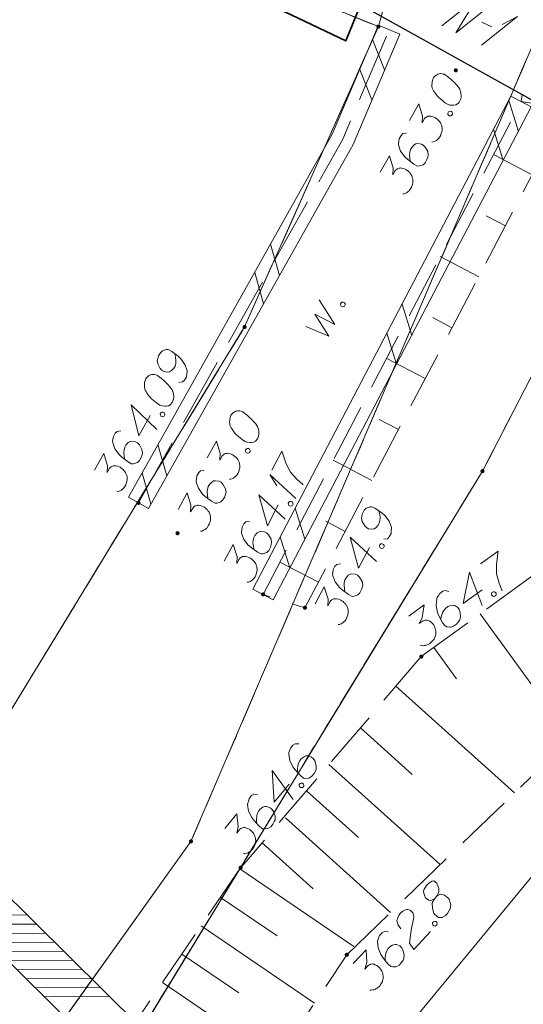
# Model space of a CAD drawing. Header units: metres. Extents: x 5555129 to 5555568, y 5636170 to 5636517.
# Tile 138 of 162: x 5555459 to 5555470, y 5636439 to 5636461. Entities that reach past the tile are written whole.
import ezdxf

# ---------------------------------------------------------------- set-up
doc = ezdxf.new("R2010")
doc.units = ezdxf.units.M
doc.header["$MEASUREMENT"] = 0
for name, pattern in [('03-linia 3 1', [2, 1.5, -0.5]), ('L_0_04', [1.5, 1, -0.5]), ('L_0_05', [1.75, 1.25, -0.5]), ('PRZER1-1', [2, 1, -1]), ('PRZER2_5-1', [3.5, 2.5, -1]), ('PRZER3-1', [4, 3, -1])]:
    doc.linetypes.add(name, pattern=pattern)
for name, color, linetype, lineweight in [('#przekroje', 7, 'L_0_04', 18), ('#skartowane', 7, 'Continuous', 18), ('#zakres', 7, 'Continuous', 18), ('#zmodyfikowane', 7, 'Continuous', 18)]:
    doc.layers.add(name, color=color, linetype=linetype, lineweight=lineweight)
for name, color, linetype, lineweight, true_color in [('GEPPGD', 7, 'Continuous', 18, 0x008000), ('GESDZI', 7, 'Continuous', 18, 0x0a0909), ('GESKKL', 7, 'PRZER3-1', 18, 0x008000), ('GESUZY', 7, 'PRZER1-1', 18, 0x008000), ('GSPWPN', 7, 'Continuous', 18, 0x0a0909), ('GSPWPN_O', 7, 'Continuous', 18, 0x0a0909), ('GSSZSN', 7, 'PRZER2_5-1', 18, 0x0a0909), ('GULENN', 1, 'Continuous', 18, 0xff0000)]:
    doc.layers.add(name, color=color, linetype=linetype, lineweight=lineweight, true_color=true_color)

# ---------------------------------------------------------------- blocks, each defined once
blk = doc.blocks.new('KOLO_2')
blk.add_hatch(color=0).paths.add_polyline_path([(0, -0.5), (-0.12941, -0.482963), (-0.25, -0.433013), (-0.353553, -0.353553), (-0.433013, -0.25), (-0.482963, -0.12941), (-0.5, 0), (-0.482963, 0.12941), (-0.433013, 0.25), (-0.353553, 0.353553), (-0.25, 0.433013), (-0.12941, 0.482963), (0, 0.5), (0.12941, 0.482963), (0.25, 0.433013), (0.353553, 0.353553), (0.433013, 0.25), (0.482963, 0.12941), (0.5, 0), (0.482963, -0.12941), (0.433013, -0.25), (0.353553, -0.353553), (0.25, -0.433013), (0.12941, -0.482963)])
blk = doc.blocks.new('EPPGN')
blk.add_hatch(color=0).paths.add_polyline_path([(0, -0.09), (-0.027812, -0.085595), (-0.052901, -0.072812), (-0.072812, -0.052901), (-0.085595, -0.027812), (-0.09, 0), (-0.085595, 0.027812), (-0.072812, 0.052901), (-0.052901, 0.072812), (-0.027812, 0.085595), (0, 0.09), (0.027812, 0.085595), (0.052901, 0.072812), (0.072812, 0.052901), (0.085595, 0.027812), (0.09, 0), (0.085595, -0.027812), (0.072812, -0.052901), (0.052901, -0.072812), (0.027812, -0.085595)])
blk = doc.blocks.new('*U300')
at = {"layer": '#skartowane', "color": 7, "linetype": 'ByBlock', "lineweight": 18}
for q in [(5555465.324, 5636450.332), (5555464.909, 5636450.609)]:
    blk.add_line((5555464.753, 5636450.858), q, dxfattribs=at)
blk = doc.blocks.new('*U1663')
at = {"layer": '#przekroje', "color": 7, "linetype": 'ByBlock'}
for q in [(5555469.361, 5636460.187), (5555469.808, 5636460.632)]:
    blk.add_line((5555470.138, 5636460.811), q, dxfattribs=at)

msp = doc.modelspace()

# ---------------------------------------------------------------- hatches: boundary and pattern name
at = {"layer": '#skartowane', "linetype": 'Continuous', "lineweight": 18}
h = msp.add_hatch(color=7, dxfattribs=at)
edge = h.paths.add_edge_path()
edge.add_arc((5555468.8, 5636459.64), 0.045, 0, 360)
h = msp.add_hatch(color=7, dxfattribs=at)
edge = h.paths.add_edge_path()
edge.add_arc((5555461.9, 5636450.24), 0.045, 0, 360)
h = msp.add_hatch(color=7, dxfattribs=at)
edge = h.paths.add_edge_path()
edge.add_arc((5555462.75, 5636449.58), 0.045, 0, 360)
h = msp.add_hatch(color=7, dxfattribs=at)
edge = h.paths.add_edge_path()
edge.add_arc((5555464.61, 5636448.25), 0.045, 0, 360)
h = msp.add_hatch(color=7, dxfattribs=at)
edge = h.paths.add_edge_path()
edge.add_arc((5555465.52, 5636447.96), 0.045, 0, 360)
h = msp.add_hatch(color=7, dxfattribs=at)
edge = h.paths.add_edge_path()
edge.add_arc((5555468.05, 5636446.9), 0.045, 0, 360)

# ---------------------------------------------------------------- linework, layer by layer
at = {"layer": '#przekroje', "color": 7, "linetype": 'Continuous'}
msp.add_line((5555469.369, 5636460.687), (5555469.583, 5636460.584), dxfattribs=at)
at = {"layer": '#przekroje', "color": 7, "linetype": 'Continuous', "flags": 128}
msp.add_lwpolyline([(5555468.495, 5636460.605), (5555469.272, 5636461.229), (5555468.803, 5636460.456), (5555469.581, 5636461.08)], dxfattribs=at)
at = {"layer": '#skartowane', "color": 7, "linetype": 'Continuous', "lineweight": 18}
for p, q in [((5555467.12, 5636460.618), (5555467.58, 5636460.422)), ((5555466.988, 5636460.307), (5555467.253, 5636459.652)), ((5555466.712, 5636459.657), (5555466.977, 5636459.001)), ((5555469.999, 5636459.076), (5555464.389, 5636448.366)), ((5555470.441, 5636458.844), (5555469.999, 5636459.076)), ((5555470.441, 5636458.844), (5555464.831, 5636448.134)), ((5555470.161, 5636458.309), (5555469.95, 5636458.984)), ((5555469.833, 5636457.683), (5555469.622, 5636458.358)), ((5555464.774, 5636455.864), (5555464.965, 5636455.183)), ((5555464.428, 5636455.247), (5555464.618, 5636454.567)), ((5555467.841, 5636453.88), (5555467.63, 5636454.555)), ((5555467.513, 5636453.254), (5555467.302, 5636453.929)), ((5555462.324, 5636451.505), (5555462.515, 5636450.824)), ((5555461.978, 5636450.889), (5555462.169, 5636450.208)), ((5555461.682, 5636450.362), (5555462.118, 5636450.118)), ((5555465.521, 5636449.451), (5555465.31, 5636450.126)), ((5555465.193, 5636448.825), (5555464.982, 5636449.5)), ((5555464.831, 5636448.134), (5555464.389, 5636448.366))]:
    msp.add_line(p, q, dxfattribs=at)
at = {"layer": '#skartowane', "color": 7, "linetype": '03-linia 3 1', "lineweight": 18}
msp.add_line((5555470.22, 5636458.96), (5555470.242, 5636459.115), dxfattribs=at)
at = {"layer": '#skartowane', "color": 7, "linetype": 'Continuous', "lineweight": 35, "flags": 128}
msp.add_lwpolyline([(5555466.73, 5636461.06), (5555466.41, 5636460.28), (5555457.23, 5636464.65), (5555454.67, 5636464.75)], dxfattribs=at)
at = {"layer": '#skartowane', "color": 7, "linetype": 'Continuous', "lineweight": 25, "flags": 128}
msp.add_lwpolyline([(5555470.63, 5636458.9), (5555466.73, 5636461.06), (5555467.69, 5636464.02), (5555471.78, 5636461.74), (5555470.63, 5636458.9)], dxfattribs=at)
at = {"layer": '#skartowane', "color": 7, "linetype": 'Continuous', "lineweight": 18, "flags": 128}
for points in [[(5555461.682, 5636450.362), (5555466.115, 5636458.25), (5555467.12, 5636460.618)], [(5555462.118, 5636450.118), (5555466.565, 5636458.03), (5555467.58, 5636460.422)], [(5555468.315, 5636459.482), (5555468.309, 5636459.472), (5555468.297, 5636459.438), (5555468.29, 5636459.415), (5555468.287, 5636459.396), (5555468.283, 5636459.365), (5555468.281, 5636459.325), (5555468.282, 5636459.291), (5555468.288, 5636459.253), (5555468.3, 5636459.226), (5555468.317, 5636459.197), (5555468.334, 5636459.167), (5555468.356, 5636459.134), (5555468.371, 5636459.112), (5555468.396, 5636459.084), (5555468.439, 5636459.04), (5555468.507, 5636458.981), (5555468.563, 5636458.936), (5555468.62, 5636458.904), (5555468.664, 5636458.886), (5555468.722, 5636458.881), (5555468.757, 5636458.882), (5555468.802, 5636458.89), (5555468.84, 5636458.909), (5555468.854, 5636458.922), (5555468.876, 5636458.95), (5555468.891, 5636458.976), (5555468.909, 5636459.02), (5555468.919, 5636459.062), (5555468.918, 5636459.096), (5555468.912, 5636459.147), (5555468.905, 5636459.171), (5555468.896, 5636459.203), (5555468.884, 5636459.23), (5555468.875, 5636459.249), (5555468.855, 5636459.274), (5555468.847, 5636459.285), (5555468.827, 5636459.309), (5555468.802, 5636459.337), (5555468.777, 5636459.365), (5555468.76, 5636459.381), (5555468.747, 5636459.395), (5555468.729, 5636459.412), (5555468.689, 5636459.448), (5555468.666, 5636459.468), (5555468.643, 5636459.487), (5555468.61, 5636459.513), (5555468.566, 5636459.544), (5555468.551, 5636459.553), (5555468.528, 5636459.559), (5555468.504, 5636459.566), (5555468.465, 5636459.568), (5555468.435, 5636459.564), (5555468.411, 5636459.557), (5555468.384, 5636459.545), (5555468.362, 5636459.53), (5555468.348, 5636459.518), (5555468.335, 5636459.505), (5555468.315, 5636459.482)], [(5555467.791, 5636458.55), (5555467.994, 5636458.911), (5555468.073, 5636458.643), (5555468.066, 5636458.497), (5555468.118, 5636458.59), (5555468.135, 5636458.608), (5555468.146, 5636458.615), (5555468.157, 5636458.623), (5555468.168, 5636458.63), (5555468.195, 5636458.642), (5555468.216, 5636458.644), (5555468.237, 5636458.645), (5555468.256, 5636458.642), (5555468.298, 5636458.632), (5555468.331, 5636458.619), (5555468.347, 5636458.611), (5555468.367, 5636458.599), (5555468.395, 5636458.577), (5555468.413, 5636458.56), (5555468.431, 5636458.543), (5555468.443, 5636458.529), (5555468.451, 5636458.519), (5555468.458, 5636458.508), (5555468.466, 5636458.497), (5555468.475, 5636458.478), (5555468.487, 5636458.451), (5555468.494, 5636458.427), (5555468.498, 5636458.41), (5555468.5, 5636458.389), (5555468.502, 5636458.368), (5555468.5, 5636458.342), (5555468.5, 5636458.328), (5555468.49, 5636458.287), (5555468.477, 5636458.253), (5555468.471, 5636458.229), (5555468.451, 5636458.193), (5555468.423, 5636458.155), (5555468.409, 5636458.142), (5555468.395, 5636458.13), (5555468.381, 5636458.117), (5555468.362, 5636458.108), (5555468.343, 5636458.098), (5555468.308, 5636458.084), (5555468.279, 5636458.08)], [(5555468.627, 5636458.711), (5555468.641, 5636458.737), (5555468.66, 5636458.746), (5555468.689, 5636458.75), (5555468.715, 5636458.736), (5555468.727, 5636458.709), (5555468.729, 5636458.687), (5555468.714, 5636458.662), (5555468.695, 5636458.652), (5555468.666, 5636458.648), (5555468.64, 5636458.663), (5555468.628, 5636458.69), (5555468.627, 5636458.711)], [(5555467.73, 5636458.273), (5555467.651, 5636458.264), (5555467.609, 5636458.226), (5555467.569, 5636458.154), (5555467.56, 5636458.091), (5555467.553, 5636458.054), (5555467.554, 5636458.02), (5555467.6, 5636457.885), (5555467.692, 5636457.759), (5555467.75, 5636457.706), (5555467.888, 5636457.602), (5555467.965, 5636457.558), (5555468.008, 5636457.562), (5555468.072, 5636457.58), (5555468.091, 5636457.589), (5555468.136, 5636457.632), (5555468.173, 5636457.699), (5555468.192, 5636457.756), (5555468.202, 5636457.798), (5555468.189, 5636457.873), (5555468.136, 5636457.971), (5555468.093, 5636458.015), (5555468.052, 5636458.038), (5555467.971, 5636458.05), (5555467.933, 5636458.044), (5555467.893, 5636458.019), (5555467.842, 5636457.966), (5555467.816, 5636457.92), (5555467.8, 5636457.855), (5555467.795, 5636457.81), (5555467.802, 5636457.725), (5555467.81, 5636457.68), (5555467.817, 5636457.656)], [(5555467.158, 5636457.423), (5555467.36, 5636457.783), (5555467.44, 5636457.515), (5555467.433, 5636457.37), (5555467.485, 5636457.463), (5555467.502, 5636457.48), (5555467.512, 5636457.488), (5555467.523, 5636457.495), (5555467.534, 5636457.503), (5555467.561, 5636457.515), (5555467.583, 5636457.516), (5555467.604, 5636457.518), (5555467.622, 5636457.514), (5555467.664, 5636457.504), (5555467.698, 5636457.492), (5555467.713, 5636457.483), (5555467.734, 5636457.472), (5555467.762, 5636457.449), (5555467.779, 5636457.433), (5555467.797, 5636457.416), (5555467.81, 5636457.402), (5555467.817, 5636457.391), (5555467.825, 5636457.38), (5555467.832, 5636457.369), (5555467.842, 5636457.35), (5555467.854, 5636457.323), (5555467.86, 5636457.299), (5555467.865, 5636457.283), (5555467.866, 5636457.262), (5555467.868, 5636457.241), (5555467.867, 5636457.214), (5555467.866, 5636457.201), (5555467.856, 5636457.159), (5555467.844, 5636457.125), (5555467.838, 5636457.102), (5555467.817, 5636457.066), (5555467.789, 5636457.028), (5555467.775, 5636457.015), (5555467.761, 5636457.003), (5555467.747, 5636456.99), (5555467.729, 5636456.98), (5555467.71, 5636456.971), (5555467.674, 5636456.957), (5555467.645, 5636456.953)], [(5555470.459, 5636457.367), (5555469.622, 5636457.807)], [(5555469.878, 5636456.26), (5555469.458, 5636456.481)], [(5555469.297, 5636455.154), (5555468.457, 5636455.595)], [(5555465.54, 5636454.07), (5555466.038, 5636453.862), (5555465.736, 5636454.341), (5555466.173, 5636454.118), (5555465.831, 5636454.65)], [(5555466.292, 5636454.563), (5555466.306, 5636454.589), (5555466.324, 5636454.599), (5555466.353, 5636454.604), (5555466.38, 5636454.59), (5555466.392, 5636454.563), (5555466.395, 5636454.542), (5555466.381, 5636454.516), (5555466.362, 5636454.506), (5555466.333, 5636454.501), (5555466.307, 5636454.515), (5555466.294, 5636454.541), (5555466.292, 5636454.563)], [(5555468.716, 5636454.047), (5555468.297, 5636454.267)], [(5555462.781, 5636452.859), (5555462.86, 5636452.869), (5555462.902, 5636452.906), (5555462.943, 5636452.978), (5555462.951, 5636453.042), (5555462.958, 5636453.078), (5555462.957, 5636453.113), (5555462.911, 5636453.247), (5555462.819, 5636453.373), (5555462.761, 5636453.426), (5555462.623, 5636453.531), (5555462.546, 5636453.574), (5555462.503, 5636453.571), (5555462.439, 5636453.553), (5555462.42, 5636453.543), (5555462.376, 5636453.5), (5555462.338, 5636453.433), (5555462.319, 5636453.376), (5555462.309, 5636453.334), (5555462.322, 5636453.26), (5555462.375, 5636453.162), (5555462.418, 5636453.118), (5555462.459, 5636453.094), (5555462.54, 5636453.083), (5555462.578, 5636453.089), (5555462.618, 5636453.113), (5555462.669, 5636453.166), (5555462.695, 5636453.213), (5555462.711, 5636453.278), (5555462.716, 5636453.323), (5555462.709, 5636453.408), (5555462.701, 5636453.453), (5555462.694, 5636453.477)], [(5555468.135, 5636452.94), (5555467.297, 5636453.38)], [(5555462.063, 5636452.944), (5555462.057, 5636452.934), (5555462.045, 5636452.9), (5555462.039, 5636452.877), (5555462.035, 5636452.859), (5555462.031, 5636452.827), (5555462.029, 5636452.787), (5555462.03, 5636452.753), (5555462.036, 5636452.716), (5555462.048, 5636452.689), (5555462.065, 5636452.659), (5555462.082, 5636452.629), (5555462.104, 5636452.596), (5555462.119, 5636452.574), (5555462.144, 5636452.547), (5555462.187, 5636452.502), (5555462.256, 5636452.443), (5555462.312, 5636452.398), (5555462.368, 5636452.366), (5555462.412, 5636452.348), (5555462.47, 5636452.343), (5555462.505, 5636452.344), (5555462.55, 5636452.352), (5555462.588, 5636452.372), (5555462.602, 5636452.384), (5555462.624, 5636452.412), (5555462.639, 5636452.438), (5555462.657, 5636452.482), (5555462.667, 5636452.524), (5555462.666, 5636452.558), (5555462.66, 5636452.609), (5555462.653, 5636452.633), (5555462.644, 5636452.665), (5555462.633, 5636452.692), (5555462.623, 5636452.711), (5555462.603, 5636452.736), (5555462.596, 5636452.747), (5555462.576, 5636452.772), (5555462.55, 5636452.799), (5555462.525, 5636452.827), (5555462.508, 5636452.844), (5555462.495, 5636452.857), (5555462.477, 5636452.874), (5555462.437, 5636452.91), (5555462.414, 5636452.93), (5555462.391, 5636452.95), (5555462.358, 5636452.975), (5555462.315, 5636453.006), (5555462.299, 5636453.015), (5555462.276, 5636453.021), (5555462.252, 5636453.028), (5555462.213, 5636453.03), (5555462.183, 5636453.026), (5555462.159, 5636453.019), (5555462.132, 5636453.007), (5555462.11, 5636452.992), (5555462.096, 5636452.98), (5555462.083, 5636452.967), (5555462.063, 5636452.944)], [(5555462.154, 5636452.142), (5555461.905, 5636451.699), (5555461.742, 5636452.373), (5555462.297, 5636451.831)], [(5555462.375, 5636452.173), (5555462.389, 5636452.199), (5555462.408, 5636452.209), (5555462.437, 5636452.212), (5555462.463, 5636452.198), (5555462.475, 5636452.171), (5555462.477, 5636452.15), (5555462.462, 5636452.124), (5555462.443, 5636452.114), (5555462.414, 5636452.11), (5555462.388, 5636452.125), (5555462.376, 5636452.152), (5555462.375, 5636452.173)], [(5555463.917, 5636452.154), (5555463.911, 5636452.144), (5555463.899, 5636452.11), (5555463.892, 5636452.086), (5555463.889, 5636452.068), (5555463.885, 5636452.037), (5555463.883, 5636451.997), (5555463.884, 5636451.963), (5555463.89, 5636451.925), (5555463.902, 5636451.898), (5555463.919, 5636451.868), (5555463.936, 5636451.839), (5555463.958, 5636451.806), (5555463.973, 5636451.784), (5555463.998, 5636451.756), (5555464.041, 5636451.712), (5555464.109, 5636451.653), (5555464.165, 5636451.608), (5555464.222, 5636451.576), (5555464.266, 5636451.558), (5555464.324, 5636451.553), (5555464.358, 5636451.554), (5555464.404, 5636451.562), (5555464.442, 5636451.581), (5555464.456, 5636451.594), (5555464.478, 5636451.622), (5555464.493, 5636451.648), (5555464.511, 5636451.692), (5555464.52, 5636451.734), (5555464.52, 5636451.768), (5555464.514, 5636451.818), (5555464.507, 5636451.843), (5555464.498, 5636451.875), (5555464.486, 5636451.902), (5555464.477, 5636451.921), (5555464.457, 5636451.945), (5555464.449, 5636451.956), (5555464.429, 5636451.981), (5555464.404, 5636452.009), (5555464.379, 5636452.037), (5555464.361, 5636452.053), (5555464.349, 5636452.067), (5555464.331, 5636452.084), (5555464.291, 5636452.12), (5555464.268, 5636452.14), (5555464.245, 5636452.159), (5555464.212, 5636452.185), (5555464.168, 5636452.216), (5555464.153, 5636452.225), (5555464.13, 5636452.231), (5555464.106, 5636452.237), (5555464.066, 5636452.239), (5555464.037, 5636452.235), (5555464.013, 5636452.229), (5555463.986, 5636452.217), (5555463.964, 5636452.202), (5555463.95, 5636452.189), (5555463.937, 5636452.177), (5555463.917, 5636452.154)], [(5555467.554, 5636451.834), (5555467.135, 5636452.053)], [(5555461.516, 5636451.802), (5555461.436, 5636451.793), (5555461.395, 5636451.755), (5555461.354, 5636451.683), (5555461.346, 5636451.62), (5555461.339, 5636451.584), (5555461.34, 5636451.549), (5555461.386, 5636451.415), (5555461.478, 5636451.289), (5555461.536, 5636451.236), (5555461.674, 5636451.131), (5555461.751, 5636451.088), (5555461.794, 5636451.091), (5555461.858, 5636451.109), (5555461.877, 5636451.119), (5555461.921, 5636451.161), (5555461.959, 5636451.228), (5555461.978, 5636451.286), (5555461.987, 5636451.327), (5555461.975, 5636451.402), (5555461.922, 5636451.5), (5555461.879, 5636451.544), (5555461.838, 5636451.567), (5555461.756, 5636451.579), (5555461.719, 5636451.573), (5555461.678, 5636451.549), (5555461.628, 5636451.496), (5555461.602, 5636451.449), (5555461.586, 5636451.384), (5555461.581, 5636451.339), (5555461.587, 5636451.254), (5555461.596, 5636451.209), (5555461.602, 5636451.185)], [(5555463.393, 5636451.222), (5555463.596, 5636451.583), (5555463.675, 5636451.314), (5555463.668, 5636451.169), (5555463.72, 5636451.262), (5555463.737, 5636451.28), (5555463.748, 5636451.287), (5555463.759, 5636451.294), (5555463.77, 5636451.302), (5555463.797, 5636451.314), (5555463.818, 5636451.315), (5555463.839, 5636451.317), (5555463.858, 5636451.314), (5555463.899, 5636451.304), (5555463.933, 5636451.291), (5555463.949, 5636451.283), (5555463.969, 5636451.271), (5555463.997, 5636451.249), (5555464.015, 5636451.232), (5555464.033, 5636451.215), (5555464.045, 5636451.201), (5555464.053, 5636451.19), (5555464.06, 5636451.179), (5555464.067, 5636451.169), (5555464.077, 5636451.15), (5555464.089, 5636451.122), (5555464.096, 5636451.098), (5555464.1, 5636451.082), (5555464.102, 5636451.061), (5555464.104, 5636451.04), (5555464.102, 5636451.014), (5555464.102, 5636451), (5555464.092, 5636450.958), (5555464.079, 5636450.925), (5555464.073, 5636450.901), (5555464.053, 5636450.865), (5555464.024, 5636450.827), (5555464.011, 5636450.814), (5555463.997, 5636450.802), (5555463.983, 5636450.789), (5555463.964, 5636450.78), (5555463.945, 5636450.77), (5555463.91, 5636450.756), (5555463.881, 5636450.752)], [(5555464.229, 5636451.383), (5555464.243, 5636451.409), (5555464.262, 5636451.418), (5555464.291, 5636451.422), (5555464.317, 5636451.408), (5555464.329, 5636451.381), (5555464.331, 5636451.359), (5555464.316, 5636451.334), (5555464.297, 5636451.324), (5555464.268, 5636451.32), (5555464.242, 5636451.335), (5555464.23, 5636451.362), (5555464.229, 5636451.383)], [(5555464.799, 5636450.947), (5555465.019, 5636451.365), (5555465.031, 5636451.325), (5555465.114, 5636451.089), (5555465.205, 5636450.907), (5555465.345, 5636450.754), (5555465.48, 5636450.63)], [(5555460.943, 5636450.952), (5555461.146, 5636451.313), (5555461.225, 5636451.044), (5555461.219, 5636450.899), (5555461.271, 5636450.992), (5555461.287, 5636451.01), (5555461.298, 5636451.017), (5555461.309, 5636451.024), (5555461.32, 5636451.032), (5555461.347, 5636451.044), (5555461.368, 5636451.045), (5555461.39, 5636451.047), (5555461.408, 5636451.044), (5555461.45, 5636451.034), (5555461.483, 5636451.021), (5555461.499, 5636451.013), (5555461.52, 5636451.001), (5555461.548, 5636450.979), (5555461.565, 5636450.962), (5555461.583, 5636450.945), (5555461.595, 5636450.931), (5555461.603, 5636450.92), (5555461.61, 5636450.909), (5555461.618, 5636450.899), (5555461.627, 5636450.88), (5555461.639, 5636450.852), (5555461.646, 5636450.828), (5555461.651, 5636450.812), (5555461.652, 5636450.791), (5555461.654, 5636450.77), (5555461.652, 5636450.743), (5555461.652, 5636450.73), (5555461.642, 5636450.688), (5555461.63, 5636450.655), (5555461.623, 5636450.631), (5555461.603, 5636450.595), (5555461.575, 5636450.557), (5555461.561, 5636450.544), (5555461.547, 5636450.532), (5555461.533, 5636450.519), (5555461.514, 5636450.51), (5555461.495, 5636450.5), (5555461.46, 5636450.486), (5555461.431, 5636450.482)], [(5555466.973, 5636450.727), (5555466.137, 5636451.166)], [(5555463.332, 5636450.945), (5555463.252, 5636450.936), (5555463.211, 5636450.898), (5555463.17, 5636450.826), (5555463.162, 5636450.763), (5555463.155, 5636450.726), (5555463.156, 5636450.692), (5555463.202, 5636450.557), (5555463.294, 5636450.431), (5555463.352, 5636450.378), (5555463.49, 5636450.274), (5555463.567, 5636450.23), (5555463.61, 5636450.234), (5555463.674, 5636450.252), (5555463.693, 5636450.261), (5555463.737, 5636450.304), (5555463.775, 5636450.371), (5555463.794, 5636450.428), (5555463.804, 5636450.47), (5555463.791, 5636450.545), (5555463.738, 5636450.643), (5555463.695, 5636450.687), (5555463.654, 5636450.71), (5555463.573, 5636450.722), (5555463.535, 5636450.716), (5555463.494, 5636450.691), (5555463.444, 5636450.638), (5555463.418, 5636450.592), (5555463.402, 5636450.527), (5555463.397, 5636450.482), (5555463.403, 5636450.397), (5555463.412, 5636450.352), (5555463.419, 5636450.327)], [(5555462.76, 5636450.095), (5555462.962, 5636450.455), (5555463.042, 5636450.187), (5555463.035, 5636450.042), (5555463.087, 5636450.135), (5555463.103, 5636450.152), (5555463.114, 5636450.16), (5555463.125, 5636450.167), (5555463.136, 5636450.175), (5555463.163, 5636450.186), (5555463.185, 5636450.188), (5555463.206, 5636450.19), (5555463.224, 5636450.186), (5555463.266, 5636450.176), (5555463.3, 5636450.164), (5555463.315, 5636450.155), (5555463.336, 5636450.144), (5555463.364, 5636450.121), (5555463.381, 5636450.104), (5555463.399, 5636450.088), (5555463.412, 5636450.074), (5555463.419, 5636450.063), (5555463.426, 5636450.052), (5555463.434, 5636450.041), (5555463.444, 5636450.022), (5555463.455, 5636449.995), (5555463.462, 5636449.971), (5555463.467, 5636449.955), (5555463.468, 5636449.934), (5555463.47, 5636449.913), (5555463.469, 5636449.886), (5555463.468, 5636449.873), (5555463.458, 5636449.831), (5555463.446, 5636449.797), (5555463.439, 5636449.774), (5555463.419, 5636449.738), (5555463.391, 5636449.7), (5555463.377, 5636449.687), (5555463.363, 5636449.674), (5555463.349, 5636449.662), (5555463.33, 5636449.652), (5555463.311, 5636449.643), (5555463.276, 5636449.628), (5555463.247, 5636449.625)], [(5555464.939, 5636450.194), (5555464.703, 5636449.744), (5555464.52, 5636450.413), (5555465.091, 5636449.887)], [(5555465.158, 5636450.232), (5555465.172, 5636450.258), (5555465.191, 5636450.269), (5555465.22, 5636450.273), (5555465.246, 5636450.26), (5555465.259, 5636450.233), (5555465.261, 5636450.212), (5555465.247, 5636450.186), (5555465.229, 5636450.175), (5555465.2, 5636450.171), (5555465.173, 5636450.184), (5555465.161, 5636450.211), (5555465.158, 5636450.232)], [(5555467.233, 5636449.449), (5555467.312, 5636449.46), (5555467.353, 5636449.499), (5555467.391, 5636449.572), (5555467.398, 5636449.636), (5555467.404, 5636449.672), (5555467.402, 5636449.707), (5555467.352, 5636449.84), (5555467.256, 5636449.963), (5555467.197, 5636450.015), (5555467.056, 5636450.115), (5555466.977, 5636450.156), (5555466.935, 5636450.152), (5555466.871, 5636450.132), (5555466.853, 5636450.122), (5555466.81, 5636450.078), (5555466.774, 5636450.01), (5555466.757, 5636449.952), (5555466.748, 5636449.91), (5555466.762, 5636449.836), (5555466.819, 5636449.739), (5555466.863, 5636449.696), (5555466.904, 5636449.674), (5555466.986, 5636449.665), (5555467.023, 5636449.672), (5555467.063, 5636449.698), (5555467.112, 5636449.752), (5555467.137, 5636449.799), (5555467.151, 5636449.865), (5555467.155, 5636449.91), (5555467.146, 5636449.994), (5555467.136, 5636450.04), (5555467.129, 5636450.063)], [(5555464.311, 5636449.836), (5555464.232, 5636449.825), (5555464.191, 5636449.786), (5555464.153, 5636449.712), (5555464.146, 5636449.649), (5555464.14, 5636449.612), (5555464.142, 5636449.578), (5555464.193, 5636449.445), (5555464.288, 5636449.322), (5555464.348, 5636449.27), (5555464.489, 5636449.17), (5555464.567, 5636449.129), (5555464.609, 5636449.133), (5555464.673, 5636449.153), (5555464.692, 5636449.163), (5555464.735, 5636449.208), (5555464.771, 5636449.275), (5555464.788, 5636449.333), (5555464.796, 5636449.375), (5555464.782, 5636449.45), (5555464.726, 5636449.546), (5555464.682, 5636449.589), (5555464.64, 5636449.611), (5555464.558, 5636449.62), (5555464.521, 5636449.613), (5555464.481, 5636449.587), (5555464.432, 5636449.533), (5555464.407, 5636449.486), (5555464.393, 5636449.42), (5555464.39, 5636449.375), (5555464.399, 5636449.291), (5555464.408, 5636449.245), (5555464.416, 5636449.221)], [(5555466.392, 5636449.62), (5555465.974, 5636449.839)], [(5555466.92, 5636449.273), (5555466.684, 5636448.823), (5555466.502, 5636449.492), (5555467.073, 5636448.966)], [(5555463.764, 5636448.97), (5555463.956, 5636449.336), (5555464.043, 5636449.07), (5555464.04, 5636448.925), (5555464.09, 5636449.019), (5555464.106, 5636449.037), (5555464.117, 5636449.045), (5555464.127, 5636449.053), (5555464.138, 5636449.06), (5555464.165, 5636449.073), (5555464.186, 5636449.075), (5555464.207, 5636449.077), (5555464.225, 5636449.075), (5555464.267, 5636449.066), (5555464.302, 5636449.055), (5555464.317, 5636449.046), (5555464.338, 5636449.035), (5555464.367, 5636449.014), (5555464.385, 5636448.998), (5555464.403, 5636448.981), (5555464.416, 5636448.968), (5555464.424, 5636448.957), (5555464.432, 5636448.946), (5555464.439, 5636448.936), (5555464.45, 5636448.917), (5555464.462, 5636448.89), (5555464.47, 5636448.867), (5555464.475, 5636448.851), (5555464.477, 5636448.829), (5555464.479, 5636448.808), (5555464.479, 5636448.782), (5555464.479, 5636448.769), (5555464.47, 5636448.726), (5555464.459, 5636448.692), (5555464.453, 5636448.669), (5555464.434, 5636448.632), (5555464.406, 5636448.593), (5555464.393, 5636448.58), (5555464.38, 5636448.567), (5555464.366, 5636448.554), (5555464.347, 5636448.544), (5555464.329, 5636448.534), (5555464.294, 5636448.519), (5555464.265, 5636448.514)], [(5555467.14, 5636449.31), (5555467.154, 5636449.337), (5555467.173, 5636449.347), (5555467.202, 5636449.352), (5555467.228, 5636449.338), (5555467.241, 5636449.311), (5555467.243, 5636449.29), (5555467.229, 5636449.264), (5555467.211, 5636449.254), (5555467.181, 5636449.249), (5555467.155, 5636449.263), (5555467.143, 5636449.289), (5555467.14, 5636449.31)], [(5555469.338, 5636448.913), (5555469.72, 5636449.19), (5555469.713, 5636449.149), (5555469.682, 5636448.9), (5555469.684, 5636448.697), (5555469.741, 5636448.498), (5555469.807, 5636448.327)], [(5555465.811, 5636448.513), (5555464.977, 5636448.951)], [(5555466.293, 5636448.915), (5555466.213, 5636448.904), (5555466.173, 5636448.865), (5555466.134, 5636448.792), (5555466.128, 5636448.728), (5555466.122, 5636448.692), (5555466.124, 5636448.657), (5555466.174, 5636448.524), (5555466.269, 5636448.401), (5555466.329, 5636448.349), (5555466.47, 5636448.249), (5555466.548, 5636448.208), (5555466.59, 5636448.212), (5555466.654, 5636448.232), (5555466.673, 5636448.242), (5555466.716, 5636448.286), (5555466.752, 5636448.354), (5555466.769, 5636448.412), (5555466.777, 5636448.454), (5555466.763, 5636448.528), (5555466.707, 5636448.624), (5555466.663, 5636448.668), (5555466.621, 5636448.69), (5555466.539, 5636448.699), (5555466.502, 5636448.692), (5555466.462, 5636448.666), (5555466.413, 5636448.612), (5555466.389, 5636448.565), (5555466.374, 5636448.499), (5555466.371, 5636448.454), (5555466.379, 5636448.369), (5555466.389, 5636448.324), (5555466.397, 5636448.3)], [(5555469.372, 5636448.353), (5555468.961, 5636448.055), (5555469.094, 5636448.736), (5555469.372, 5636448.011)], [(5555465.744, 5636448.049), (5555465.937, 5636448.415), (5555466.024, 5636448.149), (5555466.021, 5636448.004), (5555466.07, 5636448.098), (5555466.086, 5636448.116), (5555466.097, 5636448.124), (5555466.108, 5636448.132), (5555466.119, 5636448.139), (5555466.145, 5636448.152), (5555466.167, 5636448.154), (5555466.188, 5636448.157), (5555466.206, 5636448.154), (5555466.248, 5636448.145), (5555466.282, 5636448.134), (5555466.298, 5636448.125), (5555466.319, 5636448.114), (5555466.348, 5636448.093), (5555466.366, 5636448.076), (5555466.384, 5636448.06), (5555466.397, 5636448.047), (5555466.405, 5636448.036), (5555466.412, 5636448.025), (5555466.42, 5636448.015), (5555466.43, 5636447.996), (5555466.443, 5636447.969), (5555466.45, 5636447.945), (5555466.455, 5636447.929), (5555466.457, 5636447.908), (5555466.46, 5636447.887), (5555466.459, 5636447.861), (5555466.459, 5636447.848), (5555466.45, 5636447.805), (5555466.439, 5636447.771), (5555466.433, 5636447.748), (5555466.414, 5636447.711), (5555466.387, 5636447.672), (5555466.373, 5636447.659), (5555466.36, 5636447.646), (5555466.346, 5636447.633), (5555466.328, 5636447.623), (5555466.309, 5636447.613), (5555466.274, 5636447.598), (5555466.245, 5636447.593)], [(5555468.651, 5636448.311), (5555468.574, 5636448.336), (5555468.521, 5636448.319), (5555468.454, 5636448.271), (5555468.42, 5636448.217), (5555468.398, 5636448.187), (5555468.385, 5636448.155), (5555468.371, 5636448.013), (5555468.402, 5636447.86), (5555468.432, 5636447.788), (5555468.514, 5636447.635), (5555468.566, 5636447.564), (5555468.606, 5636447.549), (5555468.672, 5636447.539), (5555468.693, 5636447.539), (5555468.751, 5636447.56), (5555468.813, 5636447.605), (5555468.854, 5636447.649), (5555468.881, 5636447.683), (5555468.901, 5636447.756), (5555468.893, 5636447.867), (5555468.873, 5636447.925), (5555468.845, 5636447.963), (5555468.776, 5636448.008), (5555468.739, 5636448.018), (5555468.692, 5636448.013), (5555468.624, 5636447.986), (5555468.581, 5636447.955), (5555468.539, 5636447.902), (5555468.516, 5636447.863), (5555468.487, 5636447.784), (5555468.475, 5636447.739), (5555468.471, 5636447.714)], [(5555469.586, 5636448.29), (5555469.61, 5636448.307), (5555469.631, 5636448.308), (5555469.659, 5636448.299), (5555469.676, 5636448.276), (5555469.676, 5636448.246), (5555469.669, 5636448.226), (5555469.645, 5636448.209), (5555469.623, 5636448.208), (5555469.595, 5636448.216), (5555469.578, 5636448.24), (5555469.578, 5636448.27), (5555469.586, 5636448.29)], [(5555467.775, 5636447.778), (5555468.11, 5636448.021), (5555468.07, 5636447.744), (5555468.003, 5636447.615), (5555468.089, 5636447.677), (5555468.112, 5636447.686), (5555468.125, 5636447.689), (5555468.138, 5636447.691), (5555468.151, 5636447.693), (5555468.18, 5636447.693), (5555468.2, 5636447.685), (5555468.22, 5636447.678), (5555468.236, 5636447.667), (5555468.269, 5636447.64), (5555468.295, 5636447.615), (5555468.305, 5636447.601), (5555468.319, 5636447.582), (5555468.335, 5636447.55), (5555468.344, 5636447.527), (5555468.354, 5636447.504), (5555468.359, 5636447.487), (5555468.361, 5636447.474), (5555468.364, 5636447.461), (5555468.366, 5636447.448), (5555468.367, 5636447.426), (5555468.366, 5636447.397), (5555468.362, 5636447.372), (5555468.36, 5636447.356), (5555468.352, 5636447.336), (5555468.345, 5636447.316), (5555468.333, 5636447.292), (5555468.327, 5636447.28), (5555468.3, 5636447.247), (5555468.275, 5636447.221), (5555468.259, 5636447.202), (5555468.226, 5636447.178), (5555468.184, 5636447.155), (5555468.166, 5636447.149), (5555468.148, 5636447.144), (5555468.131, 5636447.138), (5555468.109, 5636447.137), (5555468.088, 5636447.136), (5555468.05, 5636447.138), (5555468.022, 5636447.147)], [(5555469.331, 5636447.831), (5555471.302, 5636445.118)], [(5555468.32, 5636447.096), (5555468.815, 5636446.413)]]:
    msp.add_lwpolyline(points, dxfattribs=at)
at = {"layer": '#skartowane', "color": 7, "linetype": '03-linia 3 1', "lineweight": 18, "flags": 128}
msp.add_lwpolyline([(5555461.9, 5636450.24), (5555466.34, 5636458.14), (5555467.35, 5636460.52), (5555467.484, 5636460.642)], dxfattribs=at)
at = {"layer": '#skartowane', "color": 7, "linetype": 'L_0_05', "lineweight": 18, "flags": 128}
msp.add_lwpolyline([(5555468.05, 5636446.9), (5555475.03, 5636451.97), (5555475.17, 5636453.75), (5555470.55, 5636457.54), (5555465.52, 5636447.96), (5555464.61, 5636448.25), (5555470.22, 5636458.96), (5555470.63, 5636458.9)], dxfattribs=at)
at = {"layer": '#zakres', "color": 134, "linetype": 'Continuous', "lineweight": 18}
for p, q in [((5555453.852, 5636446.855), (5555484.202, 5636416.82)), ((5555453.148, 5636446.145), (5555483.498, 5636416.11)), ((5555458.074, 5636441.277), (5555459.474, 5636441.284)), ((5555458.273, 5636441.08), (5555459.673, 5636441.087)), ((5555458.472, 5636440.883), (5555459.872, 5636440.89)), ((5555458.671, 5636440.686), (5555460.071, 5636440.693)), ((5555458.87, 5636440.489), (5555460.27, 5636440.497)), ((5555459.069, 5636440.292), (5555460.469, 5636440.3)), ((5555459.268, 5636440.095), (5555460.668, 5636440.103)), ((5555459.467, 5636439.898), (5555460.867, 5636439.906)), ((5555459.666, 5636439.701), (5555461.066, 5636439.709)), ((5555459.865, 5636439.504), (5555461.265, 5636439.512))]:
    msp.add_line(p, q, dxfattribs=at)
at = {"layer": '#zmodyfikowane', "color": 7, "linetype": 'PRZER2_5-1', "lineweight": 18, "ltscale": 0.5}
for p, q in [((5555468.05, 5636446.9), (5555464.102, 5636442.284)), ((5555466.43, 5636440.42), (5555470.65, 5636444.49))]:
    msp.add_line(p, q, dxfattribs=at)
at = {"layer": '#zmodyfikowane', "color": 7, "linetype": 'Continuous', "lineweight": 18, "flags": 128}
for points in [[(5555467.496, 5636446.253), (5555470.075, 5636443.935)], [(5555466.725, 5636445.35), (5555467.854, 5636444.335)], [(5555466.042, 5636444.552), (5555468.46, 5636442.378)], [(5555465.557, 5636443.985), (5555466.687, 5636442.969)], [(5555465.096, 5636443.396), (5555467.383, 5636441.34)], [(5555464.587, 5636442.85), (5555465.701, 5636441.849)], [(5555464.102, 5636442.284), (5555466.582, 5636440.596)]]:
    msp.add_lwpolyline(points, dxfattribs=at)
at = {"layer": 'GESDZI', "color": 96, "linetype": 'Continuous', "lineweight": 18, "flags": 128}
for points in [[(5555401.076, 5636390.282), (5555404.073, 5636395.02), (5555409.758, 5636401.08), (5555415.606, 5636406.363), (5555423.635, 5636411.745), (5555430.735, 5636417.459), (5555447.06, 5636429.289), (5555454.524, 5636438.193), (5555464.207, 5636454.062), (5555467.116, 5636460.589), (5555468.332, 5636465.003), (5555472.295, 5636474.764), (5555473.727, 5636476.915), (5555478.789, 5636482.309), (5555486.827, 5636487.153), (5555491.335, 5636490.878), (5555494.572, 5636495.113), (5555496.203, 5636499.774)], [(5555498.831, 5636497.826), (5555497.916, 5636495.121), (5555494.886, 5636489.995), (5555492.02, 5636486.875), (5555487.899, 5636483.58), (5555479.095, 5636477.123), (5555476.226, 5636474.148), (5555473.057, 5636465.855), (5555470.67, 5636460.65), (5555463.042, 5636442.883), (5555458.424, 5636436.43), (5555450.581, 5636426.255), (5555436.482, 5636415.046), (5555422.948, 5636405.301), (5555415.395, 5636399.944), (5555410.221, 5636395.159), (5555404.633, 5636386.632), (5555399.591, 5636376.915), (5555395.485, 5636361.975)], [(5555464.253, 5636468.493), (5555468.332, 5636465.003), (5555467.116, 5636460.589), (5555457.224, 5636464.58), (5555451.868, 5636465.418), (5555446.84, 5636464.597), (5555437.185, 5636462.46), (5555430.383, 5636458.569), (5555420.669, 5636454.714), (5555413.799, 5636449.56), (5555402.789, 5636438.708), (5555389.734, 5636423.873), (5555383.39, 5636416.92), (5555384.32, 5636411.24), (5555356.08, 5636382.6), (5555342.54, 5636360.36), (5555325.26, 5636314.3)], [(5555395.485, 5636361.975), (5555399.591, 5636376.915), (5555404.633, 5636386.632), (5555410.221, 5636395.159), (5555415.395, 5636399.944), (5555422.948, 5636405.301), (5555436.482, 5636415.046), (5555450.581, 5636426.255), (5555458.424, 5636436.43), (5555463.042, 5636442.883), (5555470.67, 5636460.65), (5555472.46, 5636456.89), (5555469.38, 5636450.93), (5555457.42, 5636431.35), (5555451.21, 5636424.13), (5555441.83, 5636417.85), (5555424.78, 5636404.45), (5555410.8, 5636392.86), (5555407.98, 5636388.69), (5555401.58, 5636375.21), (5555399.135, 5636366.433)], [(5555399.135, 5636366.433), (5555401.58, 5636375.21), (5555407.98, 5636388.69), (5555410.8, 5636392.86), (5555424.78, 5636404.45), (5555441.83, 5636417.85), (5555451.21, 5636424.13), (5555457.42, 5636431.35), (5555469.38, 5636450.93), (5555472.46, 5636456.89), (5555487.39, 5636447.84), (5555495.36, 5636441.79), (5555512.96, 5636426.69), (5555500.39, 5636427.61), (5555493.74, 5636426.2), (5555492.33, 5636424.58), (5555491.43, 5636422.53), (5555488.92, 5636412.93), (5555484.75, 5636396.97), (5555483.807, 5636393.359)]]:
    msp.add_lwpolyline(points, dxfattribs=at)
msp.add_lwpolyline([(5555404.073, 5636395.02), (5555398.748, 5636398.735), (5555383.39, 5636416.92), (5555389.734, 5636423.873), (5555402.789, 5636438.708), (5555413.799, 5636449.56), (5555420.669, 5636454.714), (5555430.383, 5636458.569), (5555437.185, 5636462.46), (5555446.84, 5636464.597), (5555451.868, 5636465.418), (5555457.224, 5636464.58), (5555467.116, 5636460.589), (5555464.207, 5636454.062), (5555454.524, 5636438.193), (5555447.06, 5636429.289), (5555430.735, 5636417.459), (5555423.635, 5636411.745), (5555415.606, 5636406.363), (5555409.758, 5636401.08), (5555404.073, 5636395.02)], close=True, dxfattribs=at)
at = {"layer": 'GESKKL', "color": 96, "linetype": 'PRZER3-1', "lineweight": 18, "ltscale": 0.5, "true_color": 0x008000}
msp.add_lwpolyline([(5555447.06, 5636429.289), (5555454.524, 5636438.193), (5555464.207, 5636454.062), (5555467.116, 5636460.589), (5555457.224, 5636464.58), (5555451.868, 5636465.418), (5555446.84, 5636464.597), (5555437.185, 5636462.46), (5555430.383, 5636458.569), (5555420.669, 5636454.714), (5555413.799, 5636449.56), (5555402.789, 5636438.708), (5555389.734, 5636423.873), (5555383.39, 5636416.92), (5555398.748, 5636398.735), (5555404.073, 5636395.02), (5555409.758, 5636401.08), (5555415.606, 5636406.363), (5555423.635, 5636411.745), (5555430.735, 5636417.459), (5555447.06, 5636429.289)], close=True, dxfattribs=at)
at = {"layer": 'GESUZY', "color": 96, "linetype": 'PRZER1-1', "lineweight": 18, "ltscale": 0.5, "true_color": 0x008000}
for points in [[(5555388.979, 5636354.029), (5555392.657, 5636365.659), (5555395.519, 5636378.339), (5555401.076, 5636390.282), (5555404.073, 5636395.02), (5555409.758, 5636401.08), (5555415.606, 5636406.363), (5555423.635, 5636411.745), (5555430.735, 5636417.459), (5555447.06, 5636429.289), (5555454.524, 5636438.193), (5555464.207, 5636454.062), (5555467.116, 5636460.589), (5555468.332, 5636465.003), (5555472.295, 5636474.764), (5555473.727, 5636476.915), (5555478.789, 5636482.309), (5555486.827, 5636487.153), (5555491.335, 5636490.878), (5555494.572, 5636495.113), (5555496.203, 5636499.774)], [(5555498.831, 5636497.826), (5555497.916, 5636495.121), (5555494.886, 5636489.995), (5555492.02, 5636486.875), (5555487.899, 5636483.58), (5555479.095, 5636477.123), (5555476.226, 5636474.148), (5555473.057, 5636465.855), (5555470.67, 5636460.65), (5555463.042, 5636442.883), (5555458.424, 5636436.43), (5555450.581, 5636426.255), (5555436.482, 5636415.046), (5555422.948, 5636405.301), (5555415.395, 5636399.944), (5555410.221, 5636395.159), (5555404.633, 5636386.632), (5555399.591, 5636376.915), (5555395.485, 5636361.975)], [(5555356.08, 5636382.6), (5555384.32, 5636411.24), (5555383.39, 5636416.92), (5555389.734, 5636423.873), (5555402.789, 5636438.708), (5555413.799, 5636449.56), (5555420.669, 5636454.714), (5555430.383, 5636458.569), (5555437.185, 5636462.46), (5555446.84, 5636464.597), (5555451.868, 5636465.418), (5555457.224, 5636464.58), (5555467.116, 5636460.589), (5555468.332, 5636465.003), (5555464.253, 5636468.493), (5555460.799, 5636470.534), (5555453.72, 5636472.454), (5555448.915, 5636470.374), (5555437.099, 5636466.554), (5555423.54, 5636462.48), (5555411.98, 5636454.27), (5555405.333, 5636448.297), (5555379.69, 5636419.03)], [(5555395.485, 5636361.975), (5555399.591, 5636376.915), (5555404.633, 5636386.632), (5555410.221, 5636395.159), (5555415.395, 5636399.944), (5555422.948, 5636405.301), (5555436.482, 5636415.046), (5555450.581, 5636426.255), (5555458.424, 5636436.43), (5555463.042, 5636442.883), (5555470.67, 5636460.65), (5555472.46, 5636456.89), (5555469.38, 5636450.93), (5555457.42, 5636431.35), (5555451.21, 5636424.13), (5555441.83, 5636417.85), (5555424.78, 5636404.45), (5555410.8, 5636392.86), (5555407.98, 5636388.69), (5555401.58, 5636375.21), (5555399.135, 5636366.433)], [(5555399.135, 5636366.433), (5555401.58, 5636375.21), (5555407.98, 5636388.69), (5555410.8, 5636392.86), (5555424.78, 5636404.45), (5555441.83, 5636417.85), (5555451.21, 5636424.13), (5555457.42, 5636431.35), (5555469.38, 5636450.93), (5555472.46, 5636456.89), (5555487.39, 5636447.84), (5555495.36, 5636441.79), (5555512.96, 5636426.69), (5555500.39, 5636427.61), (5555493.74, 5636426.2), (5555492.33, 5636424.58), (5555491.43, 5636422.53)]]:
    msp.add_lwpolyline(points, dxfattribs=at)
msp.add_lwpolyline([(5555447.06, 5636429.289), (5555454.524, 5636438.193), (5555464.207, 5636454.062), (5555467.116, 5636460.589), (5555457.224, 5636464.58), (5555451.868, 5636465.418), (5555446.84, 5636464.597), (5555437.185, 5636462.46), (5555430.383, 5636458.569), (5555420.669, 5636454.714), (5555413.799, 5636449.56), (5555402.789, 5636438.708), (5555389.734, 5636423.873), (5555383.39, 5636416.92), (5555398.748, 5636398.735), (5555404.073, 5636395.02), (5555409.758, 5636401.08), (5555415.606, 5636406.363), (5555423.635, 5636411.745), (5555430.735, 5636417.459), (5555447.06, 5636429.289)], close=True, dxfattribs=at)
at = {"layer": 'GSPWPN_O', "color": 7, "linetype": 'Continuous', "lineweight": 18, "flags": 128}
for points in [[(5555465.384, 5636445.001), (5555465.304, 5636445.005), (5555465.256, 5636444.975), (5555465.204, 5636444.911), (5555465.185, 5636444.85), (5555465.172, 5636444.815), (5555465.167, 5636444.781), (5555465.189, 5636444.641), (5555465.258, 5636444.501), (5555465.306, 5636444.439), (5555465.424, 5636444.312), (5555465.492, 5636444.256), (5555465.535, 5636444.252), (5555465.601, 5636444.259), (5555465.622, 5636444.265), (5555465.673, 5636444.299), (5555465.721, 5636444.359), (5555465.75, 5636444.412), (5555465.767, 5636444.452), (5555465.767, 5636444.527), (5555465.732, 5636444.633), (5555465.697, 5636444.684), (5555465.66, 5636444.714), (5555465.582, 5636444.739), (5555465.544, 5636444.74), (5555465.5, 5636444.723), (5555465.441, 5636444.679), (5555465.408, 5636444.638), (5555465.38, 5636444.576), (5555465.368, 5636444.533), (5555465.36, 5636444.448), (5555465.36, 5636444.402), (5555465.363, 5636444.377)], [(5555465.174, 5636444.127), (5555464.853, 5636443.734), (5555464.808, 5636444.426), (5555465.262, 5636443.796)], [(5555465.397, 5636444.121), (5555465.416, 5636444.143), (5555465.436, 5636444.15), (5555465.466, 5636444.148), (5555465.489, 5636444.13), (5555465.496, 5636444.101), (5555465.494, 5636444.08), (5555465.475, 5636444.057), (5555465.455, 5636444.051), (5555465.425, 5636444.052), (5555465.402, 5636444.071), (5555465.395, 5636444.099), (5555465.397, 5636444.121)], [(5555464.487, 5636443.903), (5555464.407, 5636443.907), (5555464.36, 5636443.877), (5555464.308, 5636443.813), (5555464.289, 5636443.753), (5555464.275, 5636443.718), (5555464.27, 5636443.684), (5555464.293, 5636443.543), (5555464.362, 5636443.403), (5555464.41, 5636443.341), (5555464.528, 5636443.214), (5555464.596, 5636443.158), (5555464.639, 5636443.154), (5555464.705, 5636443.161), (5555464.725, 5636443.167), (5555464.777, 5636443.202), (5555464.825, 5636443.261), (5555464.853, 5636443.314), (5555464.87, 5636443.354), (5555464.871, 5636443.43), (5555464.835, 5636443.535), (5555464.801, 5636443.586), (5555464.764, 5636443.616), (5555464.686, 5636443.642), (5555464.648, 5636443.642), (5555464.604, 5636443.625), (5555464.545, 5636443.581), (5555464.512, 5636443.54), (5555464.484, 5636443.479), (5555464.472, 5636443.435), (5555464.463, 5636443.351), (5555464.464, 5636443.305), (5555464.466, 5636443.28)], [(5555463.777, 5636443.164), (5555464.039, 5636443.484), (5555464.071, 5636443.206), (5555464.039, 5636443.064), (5555464.106, 5636443.147), (5555464.126, 5636443.161), (5555464.138, 5636443.167), (5555464.15, 5636443.172), (5555464.162, 5636443.177), (5555464.191, 5636443.185), (5555464.212, 5636443.182), (5555464.233, 5636443.18), (5555464.251, 5636443.174), (5555464.29, 5636443.157), (5555464.321, 5636443.139), (5555464.335, 5636443.128), (5555464.353, 5636443.113), (5555464.377, 5636443.086), (5555464.391, 5636443.066), (5555464.406, 5636443.047), (5555464.416, 5636443.031), (5555464.421, 5636443.019), (5555464.427, 5636443.007), (5555464.432, 5636442.995), (5555464.439, 5636442.975), (5555464.446, 5636442.946), (5555464.448, 5636442.921), (5555464.45, 5636442.904), (5555464.448, 5636442.883), (5555464.446, 5636442.862), (5555464.44, 5636442.836), (5555464.437, 5636442.823), (5555464.42, 5636442.784), (5555464.402, 5636442.753), (5555464.392, 5636442.731), (5555464.366, 5636442.699), (5555464.331, 5636442.666), (5555464.315, 5636442.656), (5555464.3, 5636442.646), (5555464.284, 5636442.636), (5555464.264, 5636442.63), (5555464.243, 5636442.623), (5555464.206, 5636442.615), (5555464.177, 5636442.617)], [(5555468.334, 5636441.632), (5555468.39, 5636441.692), (5555468.402, 5636441.713), (5555468.429, 5636441.785), (5555468.431, 5636441.856), (5555468.39, 5636441.976), (5555468.325, 5636442.028), (5555468.276, 5636442.019), (5555468.206, 5636441.97), (5555468.166, 5636441.927), (5555468.102, 5636441.833), (5555468.099, 5636441.787), (5555468.123, 5636441.684), (5555468.141, 5636441.659), (5555468.213, 5636441.607), (5555468.255, 5636441.6), (5555468.334, 5636441.632), (5555468.286, 5636441.547), (5555468.29, 5636441.422), (5555468.323, 5636441.326), (5555468.34, 5636441.302), (5555468.426, 5636441.229), (5555468.505, 5636441.228), (5555468.571, 5636441.263), (5555468.62, 5636441.315), (5555468.675, 5636441.417), (5555468.693, 5636441.514), (5555468.652, 5636441.625), (5555468.63, 5636441.654), (5555468.557, 5636441.714), (5555468.464, 5636441.736), (5555468.39, 5636441.692)], [(5555467.602, 5636440.982), (5555467.541, 5636441.08), (5555467.521, 5636441.163), (5555467.536, 5636441.222), (5555467.56, 5636441.273), (5555467.584, 5636441.307), (5555467.604, 5636441.329), (5555467.645, 5636441.364), (5555467.677, 5636441.381), (5555467.694, 5636441.39), (5555467.731, 5636441.404), (5555467.76, 5636441.401), (5555467.786, 5636441.393), (5555467.803, 5636441.385), (5555467.824, 5636441.373), (5555467.845, 5636441.353), (5555467.863, 5636441.329), (5555467.872, 5636441.312), (5555467.881, 5636441.287), (5555467.886, 5636441.258), (5555467.887, 5636441.233), (5555467.829, 5636440.956), (5555467.796, 5636440.671), (5555467.884, 5636440.531), (5555468.252, 5636440.923)], [(5555468.296, 5636441.117), (5555468.316, 5636441.138), (5555468.337, 5636441.143), (5555468.366, 5636441.14), (5555468.388, 5636441.12), (5555468.393, 5636441.091), (5555468.389, 5636441.07), (5555468.369, 5636441.048), (5555468.348, 5636441.043), (5555468.319, 5636441.046), (5555468.297, 5636441.067), (5555468.292, 5636441.096), (5555468.296, 5636441.117)], [(5555467.329, 5636440.915), (5555467.249, 5636440.925), (5555467.2, 5636440.898), (5555467.143, 5636440.838), (5555467.12, 5636440.779), (5555467.104, 5636440.745), (5555467.097, 5636440.711), (5555467.11, 5636440.57), (5555467.169, 5636440.425), (5555467.213, 5636440.36), (5555467.321, 5636440.225), (5555467.386, 5636440.165), (5555467.428, 5636440.158), (5555467.495, 5636440.16), (5555467.515, 5636440.165), (5555467.569, 5636440.196), (5555467.621, 5636440.252), (5555467.653, 5636440.303), (5555467.673, 5636440.341), (5555467.679, 5636440.416), (5555467.65, 5636440.524), (5555467.619, 5636440.577), (5555467.585, 5636440.61), (5555467.509, 5636440.641), (5555467.471, 5636440.644), (5555467.425, 5636440.63), (5555467.364, 5636440.59), (5555467.328, 5636440.552), (5555467.296, 5636440.492), (5555467.281, 5636440.45), (5555467.267, 5636440.366), (5555467.264, 5636440.32), (5555467.265, 5636440.295)], [(5555466.569, 5636440.227), (5555466.852, 5636440.528), (5555466.865, 5636440.249), (5555466.824, 5636440.109), (5555466.896, 5636440.187), (5555466.917, 5636440.2), (5555466.929, 5636440.205), (5555466.942, 5636440.209), (5555466.954, 5636440.214), (5555466.983, 5636440.219), (5555467.004, 5636440.215), (5555467.025, 5636440.212), (5555467.042, 5636440.204), (5555467.08, 5636440.184), (5555467.11, 5636440.164), (5555467.123, 5636440.152), (5555467.14, 5636440.136), (5555467.162, 5636440.108), (5555467.175, 5636440.087), (5555467.188, 5636440.067), (5555467.197, 5636440.05), (5555467.202, 5636440.038), (5555467.206, 5636440.025), (5555467.211, 5636440.013), (5555467.216, 5636439.992), (5555467.221, 5636439.963), (5555467.222, 5636439.938), (5555467.222, 5636439.922), (5555467.219, 5636439.901), (5555467.215, 5636439.88), (5555467.208, 5636439.854), (5555467.204, 5636439.842), (5555467.184, 5636439.803), (5555467.164, 5636439.773), (5555467.152, 5636439.752), (5555467.124, 5636439.722), (5555467.087, 5636439.692), (5555467.071, 5636439.683), (5555467.055, 5636439.674), (5555467.038, 5636439.665), (5555467.017, 5636439.66), (5555466.997, 5636439.655), (5555466.959, 5636439.65), (5555466.93, 5636439.653)]]:
    msp.add_lwpolyline(points, dxfattribs=at)
at = {"layer": 'GSSZSN', "color": 7, "linetype": 'PRZER2_5-1', "lineweight": 18, "ltscale": 0.5}
for points in [[(5555464.12, 5636442.31), (5555459.69, 5636435.8), (5555450.23, 5636426.45), (5555446.49, 5636423.4), (5555438.7, 5636416.34), (5555427.2, 5636406.97), (5555421.23, 5636400.56), (5555412.4, 5636395.92), (5555407.05, 5636386.48), (5555401.21, 5636374.74), (5555399.35, 5636369.92), (5555399.194, 5636366.505)], [(5555447.578, 5636419.947), (5555452.85, 5636425.15), (5555461.12, 5636432.45), (5555466.43, 5636440.42)]]:
    msp.add_lwpolyline(points, dxfattribs=at)
at = {"layer": 'GSSZSN', "color": 7, "linetype": 'Continuous', "lineweight": 18, "flags": 128}
for points in [[(5555463.682, 5636441.667), (5555464.913, 5636440.829)], [(5555463.263, 5636441.05), (5555465.731, 5636439.371)], [(5555462.843, 5636440.434), (5555464.08, 5636439.592)], [(5555462.424, 5636439.817), (5555464.904, 5636438.129)]]:
    msp.add_lwpolyline(points, dxfattribs=at)
at = {"layer": 'GULENN', "color": 1, "linetype": 'Continuous', "lineweight": 18, "true_color": 0xff0000, "flags": 128}
msp.add_lwpolyline([(5555453.145, 5636422.208), (5555458.1, 5636427.04), (5555462.88, 5636431.66), (5555466.81, 5636437.7), (5555474.48, 5636447), (5555476.33, 5636449.31), (5555477.4, 5636449.78), (5555479.13, 5636449.45), (5555482.43, 5636446.6), (5555488.29, 5636440.79), (5555497.88, 5636432.94), (5555499.03, 5636432.8), (5555501.29, 5636433.6), (5555503.6, 5636433.24), (5555509.57, 5636428.99), (5555511.04, 5636427.42)], dxfattribs=at)

# ---------------------------------------------------------------- block references
at = {"layer": '#przekroje', "color": 7, "linetype": 'Continuous'}
msp.add_blockref('*U1663', (0, 0), dxfattribs=at)
at = {"layer": '#skartowane', "color": 7, "linetype": 'Continuous', "lineweight": 18}
msp.add_blockref('*U300', (0, 0), dxfattribs=at)
at = {"layer": 'GEPPGD', "color": 96, "lineweight": 18, "true_color": 0x008000, "xscale": 0.5, "yscale": 0.5, "zscale": 0.5, "rotation": 90}
for p in [(5555467.116, 5636460.589), (5555464.207, 5636454.062), (5555469.38, 5636450.93), (5555463.042, 5636442.883)]:
    msp.add_blockref('EPPGN', p, dxfattribs=at)
at = {"layer": 'GSPWPN', "color": 7, "lineweight": 18, "xscale": 0.09, "yscale": 0.09, "zscale": 0.09, "rotation": 90}
for p in [(5555464.12, 5636442.31), (5555466.43, 5636440.42)]:
    msp.add_blockref('KOLO_2', p, dxfattribs=at)

doc.saveas('drawing.dxf')
